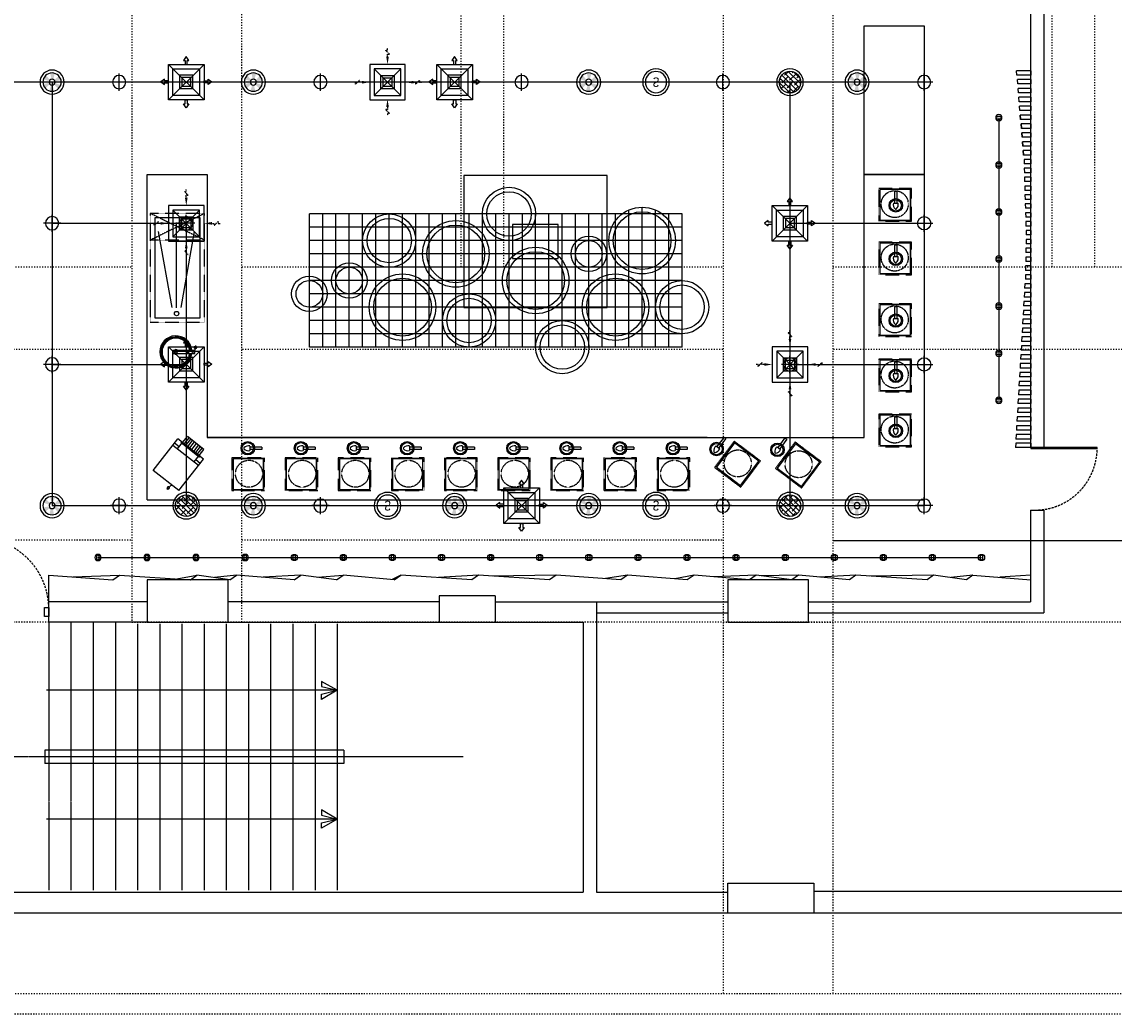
# Model space of a CAD drawing. Header units: millimetres. Extents: x -25505 to 36602, y -611 to 31787.
# Tile 18 of 21: x 7926 to 20235, y -611 to 10567. Entities that reach past the tile are written whole.
import ezdxf
from ezdxf.enums import TextEntityAlignment as Align

# ---------------------------------------------------------------- set-up
doc = ezdxf.new("R2010")
doc.units = ezdxf.units.MM
doc.header["$MEASUREMENT"] = 0
for name, pattern in [('HIDDEN2', [4.7625, 3.175, -1.5875]), ('I-FP_00$0$DASHED2', [0.375, 0.25, -0.125]), ('I-FP_00$0$HIDDEN', [0.375, 0.25, -0.125]), ('I-XP _GROUND FLOOR$0$ACAD_ISO03W100', [30, 12, -18])]:
    doc.linetypes.add(name, pattern=pattern)
for name, color, linetype in [('AL_Arch - Furnitures - Equipa', 253, 'Continuous'), ('Al_Elec - Smoke Detector', 4, 'Continuous'), ('Al_Elec - Speaker', 2, 'Continuous'), ('Mech - Ceiling Sprinkler', 2, 'Continuous'), ('Mech - Exhaust Grill', 10, 'Continuous'), ('Mech - HVAC - Ceiling Diffuser', 1, 'Continuous'), ('Struc - Beams', 2, 'I-XP _GROUND FLOOR$0$ACAD_ISO03W100'), ('Struc - Ceiling Gridlines', 252, 'Continuous'), ('Struc - Door', 2, 'Continuous'), ('Struc - Elevation - RCC', 6, 'Continuous'), ('Struc - Partition', 4, 'Continuous'), ('Struc - Stairs', 253, 'Continuous'), ('Struc - Walls', 253, 'Continuous')]:
    doc.layers.add(name, color=color, linetype=linetype)
doc.layers.add('Al_Struc -Window & Dotted', color=253, linetype='Continuous', lineweight=13)
doc.layers.get('0').off()
doc.styles.add('I-CP14$0$NOTES', font='romans.shx', dxfattribs={"width": 0.8})
doc.styles.add('NOTES', font='romans.shx', dxfattribs={"width": 0.8})
doc.styles.get("Standard").update_dxf_attribs({"font": 'arial.ttf'})

# ---------------------------------------------------------------- blocks, each defined once
blk = doc.blocks.new('I-XP _GROUND FLOOR')
at = {"layer": 'Struc - Beams'}
for p, q in [((32641, 25747), (32635, 13327)), ((33875, 13327), (33880, 25747)), ((39301, 25747), (39301, 9145)), ((40540, 9145), (40540, 25747)), ((36346, 17331, 8270981), (36346, 21697, 8270981)), ((36827, 17331, 8270981), (36827, 21697, 8270981)), ((43006, 17331, 8270981), (43006, 21697, 8270981)), ((43487, 17331, 8270981), (43487, 21697, 8270981)), ((27216, 17330), (32636, 17330)), ((32636, 16400), (27216, 16400)), ((33875, 14257), (39301, 14257)), ((32153, 13327), (23701, 13327)), ((60071, 13327), (32153, 13327)), ((32635, 13327), (33875, 13327)), ((39301, 13327), (40540, 13327)), ((4952, 9145), (46838, 9145)), ((46838, 8913), (4988, 8913))]:
    blk.add_line(p, q, dxfattribs=at)
at = {"layer": 'Struc - Beams', "linetype": 'ByBlock'}
blk.add_line((40540, 14250), (45955, 14250), dxfattribs=at)
at = {"layer": 'Struc - Beams', "elevation": 8270981}
for points in [[(33876, 17331), (39296, 17331)], [(40536, 17331), (45956, 17331)], [(39296, 16401), (33876, 16401)], [(45956, 16401), (40536, 16401)]]:
    blk.add_lwpolyline(points, dxfattribs=at)
at = {"layer": 'Struc - Beams'}
blk.add_lwpolyline([(27215, 14257), (32635, 14257)], dxfattribs=at)
at = {"layer": 'Struc - Elevation - RCC'}
for p, q in [((36731, 13627), (36101, 13627)), ((36101, 13627), (36101, 13327)), ((36731, 13627), (36731, 13327)), ((36101, 13327), (36731, 13327)), ((39351, 10056), (39351, 10387)), ((39351, 10387), (40321, 10387)), ((40321, 10387), (40321, 10056)), ((39351, 10056), (40321, 10056))]:
    blk.add_line(p, q, dxfattribs=at)
for points in [[(32811, 13807), (32811, 13327), (33721, 13327), (33721, 13807)], [(39351, 13327), (40261, 13327), (40261, 13807), (39351, 13807)]]:
    blk.add_lwpolyline(points, close=True, dxfattribs=at)
at = {"layer": 'Struc - Walls'}
for p, q in [((42764, 25444), (42764, 15296)), ((42914, 25444), (42914, 15296)), ((42764, 15296), (42914, 15296)), ((42764, 15296), (42914, 15296)), ((42764, 14590), (42764, 13557)), ((42764, 14590), (42914, 14590)), ((42914, 14590), (42914, 13432)), ((32811, 13557), (31701, 13557)), ((31701, 13327), (31701, 13557)), ((36101, 13557), (33721, 13557)), ((36101, 13557), (33721, 13557)), ((36731, 13557), (37871, 13557)), ((36731, 13557), (37871, 13557)), ((37871, 13557), (37871, 10286)), ((37871, 13557), (37871, 10286)), ((37871, 13557), (39351, 13557)), ((40261, 13557), (42764, 13557)), ((37871, 13432), (39351, 13432)), ((40261, 13432), (42914, 13432)), ((32811, 13327), (31701, 13327)), ((33721, 13327), (36101, 13327)), ((33721, 13327), (36101, 13327)), ((36731, 13327), (37721, 13327)), ((36731, 13327), (37721, 13327)), ((37721, 13327), (37721, 10286)), ((37721, 13327), (37721, 10286)), ((30041, 10286), (37721, 10286)), ((30041, 10286), (37721, 10286)), ((37871, 10286), (39351, 10286)), ((37871, 10286), (39351, 10286)), ((40321, 10297), (46101, 10297)), ((40321, 10297), (46101, 10297)), ((30041, 10056), (46101, 10056)), ((30041, 10056), (46101, 10056))]:
    blk.add_line(p, q, dxfattribs=at)
blk = doc.blocks.new('I-FP_00$0$A$C0AC26443-flat-1')
at = {"color": 1, "ltscale": 0.05}
for p, q in [((540, 0), (89, 0)), ((89, 0), (89, -368)), ((149, 0), (149, -65)), ((180, 0), (180, -368)), ((540, 0), (540, -368)), ((0, -65), (0, -303)), ((89, -65), (0, -65)), ((102, -90), (0, -90)), ((102, -116), (0, -116)), ((180, -65), (89, -65)), ((102, -50), (102, -318)), ((595, -100), (593, -124)), ((593, -121), (603, -122)), ((594, -113), (612, -115)), ((595, -104), (605, -106)), ((102, -141), (0, -141)), ((102, -202), (0, -202)), ((102, -227), (0, -227)), ((102, -172), (1, -172)), ((102, -252), (0, -252)), ((102, -278), (0, -278)), ((89, -303), (0, -303)), ((180, -303), (89, -303)), ((540, -368), (89, -368)), ((149, -303), (149, -368))]:
    blk.add_line(p, q, dxfattribs=at)
for centre, major_axis, start_param, end_param in [((576, -66), (0, -44.7), -0.927742, -0.009879), ((583, -111), (5.43, 5.43), 1.666448, 2.252421), ((583, -111), (5.43, 5.43), 2.252421, 2.838393), ((589, -108), (10.1, 10.1), 2.838393, 3.265293), ((588, -115), (10.1, -10.1), 2.810345, 3.237244), ((593, -103), (14.9, 14.9), 3.265293, 3.570259), ((591, -121), (14.9, -14.9), 2.505378, 2.810345), ((596, -94), (21.7, -21.7), 5.141056, 5.394013), ((592, -131), (21.7, -21.7), 2.252421, 2.505378)]:
    blk.add_ellipse(centre, major_axis=major_axis, ratio=1, start_param=start_param, end_param=end_param, dxfattribs=at)
blk = doc.blocks.new('I-FP_00$0$HJ-flat-5')
at = {"color": 1, "ltscale": 0.2}
for p, q in [((6593, 113958), (6593, 113824)), ((6593, 113958), (6619, 113958)), ((6619, 113958), (6619, 113824)), ((6581, 113824), (6632, 113824))]:
    blk.add_line(p, q, dxfattribs=at)
for radius in [76.2, 63.5]:
    blk.add_circle((6606, 113799), radius, dxfattribs=at)
for centre, radius, start, end in [((6645, 113807), 67.1, 165.277, 229.0608), ((6606, 113765), 9.87, 242.236, 297.027), ((6567, 113807), 67.1, 310.8629, 14.723)]:
    blk.add_arc(centre, radius, start, end, dxfattribs=at)
blk = doc.blocks.new('I-FP_00$0$HJ-flat-6')
at = {"color": 1, "ltscale": 0.2}
for p, q in [((6593, 113958), (6593, 113824)), ((6593, 113958), (6619, 113958)), ((6619, 113958), (6619, 113824)), ((6581, 113824), (6632, 113824))]:
    blk.add_line(p, q, dxfattribs=at)
for radius in [76.2, 63.5]:
    blk.add_circle((6606, 113799), radius, dxfattribs=at)
for centre, radius, start, end in [((6645, 113807), 67.1, 165.277, 229.0608), ((6606, 113765), 9.87, 242.236, 297.027), ((6567, 113807), 67.1, 310.8629, 14.723)]:
    blk.add_arc(centre, radius, start, end, dxfattribs=at)
blk = doc.blocks.new('I-FP_00$0$HJ-flat-7')
at = {"color": 1, "ltscale": 0.2}
for p, q in [((6593, 113958), (6593, 113824)), ((6593, 113958), (6619, 113958)), ((6619, 113958), (6619, 113824)), ((6581, 113824), (6632, 113824))]:
    blk.add_line(p, q, dxfattribs=at)
for radius in [76.2, 63.5]:
    blk.add_circle((6606, 113799), radius, dxfattribs=at)
for centre, radius, start, end in [((6645, 113807), 67.1, 165.277, 229.0608), ((6606, 113765), 9.87, 242.236, 297.027), ((6567, 113807), 67.1, 310.8629, 14.723)]:
    blk.add_arc(centre, radius, start, end, dxfattribs=at)
blk = doc.blocks.new('I-FP_00$0$HJ-flat-8')
at = {"color": 1, "ltscale": 0.2}
for p, q in [((6593, 113958), (6593, 113824)), ((6593, 113958), (6619, 113958)), ((6619, 113958), (6619, 113824)), ((6581, 113824), (6632, 113824))]:
    blk.add_line(p, q, dxfattribs=at)
for radius in [76.2, 63.5]:
    blk.add_circle((6606, 113799), radius, dxfattribs=at)
for centre, radius, start, end in [((6645, 113807), 67.1, 165.277, 229.0608), ((6606, 113765), 9.87, 242.236, 297.027), ((6567, 113807), 67.1, 310.8629, 14.723)]:
    blk.add_arc(centre, radius, start, end, dxfattribs=at)
blk = doc.blocks.new('I-FP_00$0$HJ-flat-9')
at = {"color": 1, "ltscale": 0.2}
for p, q in [((6593, 113958), (6593, 113824)), ((6593, 113958), (6619, 113958)), ((6619, 113958), (6619, 113824)), ((6581, 113824), (6632, 113824))]:
    blk.add_line(p, q, dxfattribs=at)
for radius in [76.2, 63.5]:
    blk.add_circle((6606, 113799), radius, dxfattribs=at)
for centre, radius, start, end in [((6645, 113807), 67.1, 165.277, 229.0608), ((6606, 113765), 9.87, 242.236, 297.027), ((6567, 113807), 67.1, 310.8629, 14.723)]:
    blk.add_arc(centre, radius, start, end, dxfattribs=at)
blk = doc.blocks.new('I-FP_00$0$HJ-flat-10')
at = {"color": 1, "ltscale": 0.2}
for p, q in [((6593, 113958), (6593, 113824)), ((6593, 113958), (6619, 113958)), ((6619, 113958), (6619, 113824)), ((6581, 113824), (6632, 113824))]:
    blk.add_line(p, q, dxfattribs=at)
for radius in [76.2, 63.5]:
    blk.add_circle((6606, 113799), radius, dxfattribs=at)
for centre, radius, start, end in [((6645, 113807), 67.1, 165.277, 229.0608), ((6606, 113765), 9.87, 242.236, 297.027), ((6567, 113807), 67.1, 310.8629, 14.723)]:
    blk.add_arc(centre, radius, start, end, dxfattribs=at)
blk = doc.blocks.new('ovalcut')
at = {"ltscale": 0.1}
blk.add_lwpolyline([(23, 32), (-25, 32, 1), (-25, -32), (23, -32, 1)], format="xyb", close=True, dxfattribs=at)
blk.add_ellipse((0, 0), major_axis=(-50.8, 50.8), ratio=1, start_param=3.926991, end_param=10.210176, dxfattribs=at)
blk = doc.blocks.new('2 x 26w Recessed')
for p, q in [((97, 0), (-97, 0)), ((0, 97), (0, -97))]:
    blk.add_line(p, q)
blk.add_circle((0, 0), 75)
at = {"style": 'NOTES', "width": 0.8}
blk.add_attdef('DATA', (-97, 148), '', height=115, dxfattribs=at)
blk = doc.blocks.new('SPRINKLER')
h = blk.add_hatch(color=256)
h.paths.add_polyline_path([(0.52, 0.89, 0.131652), (0, 1.03), (0, 0.33, -0.131652), (0.17, 0.29)])
h.paths.add_polyline_path([(-0.52, 0.89, 0.131652), (-0.89, 0.52), (-0.29, 0.17, -0.131652), (-0.17, 0.29)])
h.paths.add_polyline_path([(-0.29, -0.17, -0.131652), (-0.33, 0), (-1.03, 0, 0.131652), (-0.89, -0.52)])
h.paths.add_polyline_path([(0, -0.33, -0.131652), (-0.17, -0.29), (-0.52, -0.89, 0.131652), (0, -1.03)])
h.paths.add_polyline_path([(0.89, -0.52), (0.29, -0.17, -0.131652), (0.17, -0.29), (0.52, -0.89, 0.131652)])
h.paths.add_polyline_path([(0.89, 0.52), (0.29, 0.17, -0.131652), (0.33, 0), (1.03, 0, 0.131652)])
for radius in [1.36, 0.334]:
    blk.add_circle((0, 0), radius)
at = {"color": 1}
blk.add_circle((0, 0), 1.03, dxfattribs=at)
blk = doc.blocks.new('6w Pa Speaker')
at = {"ltscale": 2}
h = blk.add_hatch(dxfattribs=at)
h.set_pattern_fill('ANSI38', color=251, scale=12.49581, style=0)
h.set_pattern_definition([(45, (-84655.87, -6808.71), (-28.053894, 28.053894), []), (135, (-84655.87, -6808.71), (-84.161683, 28.053894), [99.185495, -59.5113])])
h.paths.add_polyline_path([(122, 0, 1), (-122, 0, 1)])
at = {"color": 1}
blk.add_lwpolyline([(-122, 0, 1), (122, 0, 1)], format="xyb", close=True, dxfattribs=at)
at = {"color": 2}
blk.add_circle((0, 0), 150, dxfattribs=at)
blk = doc.blocks.new('smoke detector')
blk.add_circle((0, 0), 150)
at = {"color": 1}
blk.add_circle((0, 0), 120, dxfattribs=at)
at = {"color": 1, "style": 'I-CP14$0$NOTES', "width": 0.8}
blk.add_text('S', height=100, dxfattribs=at).set_placement((0, 0), align=Align.MIDDLE_CENTER)
blk = doc.blocks.new('EXH GRILLE')
at = {"layer": 'Mech - Exhaust Grill', "color": 1}
for p, q in [((200, 200), (-200, -200)), ((-200, 200), (200, -200))]:
    blk.add_line(p, q, dxfattribs=at)
for points in [[(12, 245), (30, 245), (0, 288), (0, 288), (-30, 245), (-12, 245), (-12, 245), (-12, 200), (12, 200), (12, 245)], [(-245, 15), (-245, 34), (-288, 4), (-288, 4), (-245, -27), (-245, -8), (-245, -8), (-200, -8), (-200, 15), (-245, 15)], [(245, 15), (245, 34), (288, 4), (288, 4), (245, -27), (245, -8), (245, -8), (200, -8), (200, 15), (245, 15)], [(12, -245), (30, -245), (0, -288), (0, -288), (-30, -245), (-12, -245), (-12, -245), (-12, -200), (12, -200), (12, -245)]]:
    blk.add_lwpolyline(points, dxfattribs=at)
for points in [[(-200, 200), (200, 200), (200, -200), (-200, -200)], [(-150, 150), (150, 150), (150, -150), (-150, -150)], [(-75, -71), (75, -71), (75, 79), (-75, 79)], [(-50, -46), (50, -46), (50, 54), (-50, 54)]]:
    blk.add_lwpolyline(points, close=True, dxfattribs=at)
blk = doc.blocks.new('200x100 EX Grille')
at = {"color": 251, "linetype": 'HIDDEN2'}
for p, q in [((0, 360), (0, 382)), ((-21, 316), (21, 360)), ((0, 316), (-21, 316)), ((21, 360), (0, 360)), ((-351, 21), (-351, 0)), ((-308, -21), (-351, 21)), ((316, 0), (316, 21)), ((316, 21), (360, -21)), ((360, -21), (360, 0)), ((360, 0), (382, 0)), ((-351, 0), (-373, 0)), ((-308, 0), (-308, -21)), ((21, -316), (-21, -360)), ((-21, -360), (0, -360)), ((0, -316), (21, -316)), ((0, -360), (0, -382))]:
    blk.add_line(p, q, dxfattribs=at)
at = {"color": 1}
for p, q in [((-150, 150), (150, -150)), ((150, 150), (-150, -150))]:
    blk.add_line(p, q, dxfattribs=at)
at = {"color": 251, "linetype": 'HIDDEN2'}
for points in [[(0, 289), (0, 316)], [(289, 0), (316, 0)], [(-280, 0), (-308, 0)], [(0, -289), (0, -316)]]:
    blk.add_lwpolyline(points, dxfattribs=at)
at = {"color": 1}
for points in [[(-200, 200), (200, 200), (200, -200), (-200, -200)], [(-150, 150), (150, 150), (150, -150), (-150, -150)], [(-75, -75), (75, -75), (75, 75), (-75, 75)], [(-50, -50), (50, -50), (50, 50), (-50, 50)]]:
    blk.add_lwpolyline(points, close=True, dxfattribs=at)
at = {"color": 251, "linetype": 'HIDDEN2'}
for points in [[(15, 289), (0, 200), (-15, 289)], [(-280, 15), (-191, 0), (-280, -15)], [(289, -15), (200, 0), (289, 15)], [(-15, -289), (0, -200), (15, -289)]]:
    blk.add_solid(points, dxfattribs=at)
blk = doc.blocks.new('ANNO_DATUM')
h = blk.add_hatch(color=256)
edge = h.paths.add_edge_path()
edge.add_arc((0, 0), 1.15, 180, 270)
edge.add_line((0, -1.15), (0, 0))
edge.add_line((0, 0), (-1.15, 0))
edge = h.paths.add_edge_path()
edge.add_arc((0, 0), 1.15, 0, 90)
edge.add_line((0, 1.15), (0, 0))
edge.add_line((0, 0), (1.15, 0))
for p, q in [((1.55, 0), (-1.55, 0)), ((0, 1.55), (0, -1.55))]:
    blk.add_line(p, q)
blk.add_circle((0, 0), 1.15)
at = {"lineweight": 30, "width": 0.8, "flags": 104}
blk.add_attdef('LEVEL', text='', height=2.3, dxfattribs=at).set_placement((2.61, 0), align=Align.MIDDLE_LEFT)

msp = doc.modelspace()

# ---------------------------------------------------------------- linework, layer by layer
at = {"layer": 'AL_Arch - Furnitures - Equipa'}
for p, q in [((9340, 5883), (9340, 8849)), ((9340, 8849), (10015, 8849)), ((17418, 8849), (18093, 8849)), ((18093, 8849), (18093, 5183)), ((9934, 8358), (9424, 8358)), ((9424, 8358), (9424, 7233)), ((9670, 7346), (9670, 8305)), ((9934, 7233), (9934, 8358)), ((9621, 7350), (9468, 8206)), ((9720, 7350), (9873, 8206)), ((9424, 7233), (9934, 7233)), ((9871, 6904), (9895, 6902)), ((9875, 6904), (9876, 6914)), ((9883, 6903), (9885, 6921)), ((9891, 6902), (9892, 6912)), ((9629, 6830), (9629, 6868)), ((9629, 6868), (9874, 6868)), ((9629, 6830), (9874, 6830)), ((9795, 6830), (9795, 6868)), ((9809, 6830), (9809, 6868)), ((9340, 5183), (9340, 5883)), ((15650, 5883), (10015, 5883)), ((9340, 5183), (18093, 5183))]:
    msp.add_line(p, q, dxfattribs=at)
at = {"layer": 'AL_Arch - Furnitures - Equipa', "linetype": 'I-FP_00$0$HIDDEN'}
for p, q in [((9374, 8408), (9374, 7183)), ((9984, 8408), (9374, 8108)), ((9984, 8108), (9374, 8408)), ((9984, 8408), (9374, 8408)), ((9984, 7183), (9984, 8408)), ((9984, 8108), (9374, 8108)), ((9374, 7183), (9984, 7183))]:
    msp.add_line(p, q, dxfattribs=at)
at = {"layer": 'AL_Arch - Furnitures - Equipa'}
for points in [[(17418, 8849), (17418, 10522), (18093, 10522), (18093, 8849), (17418, 8849)], [(10015, 8849), (10015, 5883), (17418, 5883), (17418, 8849)]]:
    msp.add_lwpolyline(points, dxfattribs=at)
for points in [[(12905, 7350), (14520, 7350), (14520, 8835), (12905, 8835)], [(17938, 8677), (17595, 8677), (17595, 8334), (17938, 8334)], [(13455, 7900), (13970, 7900), (13970, 8285), (13455, 8285)], [(17938, 8074), (17595, 8074), (17595, 7731), (17938, 7731)], [(17938, 7379), (17595, 7379), (17595, 7036), (17938, 7036)], [(17938, 6756), (17595, 6756), (17595, 6413), (17938, 6413)], [(17938, 6137), (17595, 6137), (17595, 5794), (17938, 5794)], [(16232, 5618), (15957, 5824), (15752, 5549), (16026, 5343)], [(16917, 5608), (16643, 5814), (16437, 5540), (16712, 5334)], [(10649, 5300), (10649, 5643), (10306, 5643), (10306, 5300)], [(11248, 5300), (11248, 5643), (10905, 5643), (10905, 5300)], [(11846, 5300), (11846, 5643), (11504, 5643), (11504, 5300)], [(12445, 5300), (12445, 5643), (12102, 5643), (12102, 5300)], [(13044, 5300), (13044, 5643), (12701, 5643), (12701, 5300)], [(13643, 5300), (13643, 5643), (13300, 5643), (13300, 5300)], [(14242, 5300), (14242, 5643), (13899, 5643), (13899, 5300)], [(14841, 5300), (14841, 5643), (14498, 5643), (14498, 5300)], [(15440, 5300), (15440, 5643), (15097, 5643), (15097, 5300)]]:
    msp.add_lwpolyline(points, close=True, dxfattribs=at)
at = {"layer": 'AL_Arch - Furnitures - Equipa', "linetype": 'I-FP_00$0$DASHED2'}
for points in [[(17950, 8689), (17582, 8689), (17582, 8321), (17950, 8321)], [(17950, 8087), (17582, 8087), (17582, 7718), (17950, 7718)], [(17950, 7392), (17582, 7392), (17582, 7023), (17950, 7023)], [(17950, 6769), (17582, 6769), (17582, 6401), (17950, 6401)], [(17950, 6149), (17582, 6149), (17582, 5781), (17950, 5781)], [(16249, 5621), (15954, 5842), (15733, 5548), (16027, 5326)], [(16934, 5612), (16640, 5833), (16419, 5538), (16713, 5317)], [(10662, 5289), (10662, 5657), (10293, 5657), (10293, 5289)], [(11260, 5289), (11260, 5657), (10892, 5657), (10892, 5289)], [(11859, 5289), (11859, 5657), (11491, 5657), (11491, 5289)], [(12458, 5289), (12458, 5657), (12090, 5657), (12090, 5289)], [(13057, 5289), (13057, 5657), (12689, 5657), (12689, 5289)], [(13656, 5289), (13656, 5657), (13288, 5657), (13288, 5289)], [(14255, 5289), (14255, 5657), (13886, 5657), (13886, 5289)], [(14854, 5289), (14854, 5657), (14485, 5657), (14485, 5289)], [(15452, 5289), (15452, 5657), (15084, 5657), (15084, 5289)]]:
    msp.add_lwpolyline(points, close=True, dxfattribs=at)
at = {"layer": 'AL_Arch - Furnitures - Equipa'}
msp.add_lwpolyline([(9895, 6902, -0.063324), (9893, 6894, -0.07639), (9890, 6889, -0.107132), (9885, 6885, -0.14755), (9881, 6884, -0.14755), (9877, 6886, -0.107132), (9873, 6890, -0.07639), (9871, 6896, -0.063324), (9871, 6904, -0.063324)], format="xyb", dxfattribs=at)
at = {"layer": 'AL_Arch - Furnitures - Equipa', "linetype": 'I-FP_00$0$DASHED2'}
for centre in [(17762, 8514), (17762, 7911), (17762, 7216), (17762, 6594), (17762, 5974), (15993, 5593), (16679, 5584), (10486, 5477), (11085, 5477), (11684, 5477), (12283, 5477), (12881, 5477), (13480, 5477), (14079, 5477), (14678, 5477), (15277, 5477)]:
    msp.add_circle(centre, 152, dxfattribs=at)
at = {"layer": 'AL_Arch - Furnitures - Equipa', "linetype": 'Continuous'}
msp.add_circle((9670, 7281), 25, dxfattribs=at)
at = {"layer": 'AL_Arch - Furnitures - Equipa'}
for centre, radius in [((9662, 6849), 12.7), ((9851, 6849), 5.58)]:
    msp.add_circle(centre, radius, dxfattribs=at)
for centre, radius, start, end in [((9662, 6849), 181, 5.9732, 354.0278), ((9662, 6849), 168, 6.4258, 353.5752), ((9662, 6849), 156, 6.9528, 353.0482), ((9662, 6849), 25.4, 47.8502, 132.1507), ((9662, 6849), 25.4, 227.8502, 312.1507), ((9836, 6884), 44.7, 306.8525, 359.4422), ((9662, 6849), 213, 354.9218, 5.0792)]:
    msp.add_arc(centre, radius, start, end, dxfattribs=at)
at = {"layer": 'Al_Elec - Speaker'}
for centre, radius in [((13416, 8403), 300), ((12066, 8103), 300), ((14916, 8103), 375), ((12816, 7953), 375), ((14316, 7953), 200), ((13716, 7653), 375), ((11616, 7653), 200), ((11166, 7503), 200), ((12216, 7353), 375), ((14616, 7353), 375), ((15366, 7353), 300), ((12966, 7203), 300), ((14016, 6903), 300)]:
    msp.add_circle(centre, radius, dxfattribs=at)
at = {"layer": 'Al_Elec - Speaker', "color": 1}
for centre, radius in [((13416, 8403), 250), ((14916, 8103), 325), ((12066, 8103), 250), ((12816, 7953), 325), ((14316, 7953), 150), ((13716, 7653), 325), ((11616, 7653), 150), ((11166, 7503), 150), ((12216, 7353), 325), ((14616, 7353), 325), ((15366, 7353), 250), ((12966, 7203), 250), ((14016, 6903), 250)]:
    msp.add_circle(centre, radius, dxfattribs=at)
at = {"layer": 'Al_Struc -Window & Dotted', "lineweight": 25}
for p, q in [((11303, 3138), (11303, 3080)), ((11480, 3037), (11303, 3138)), ((11303, 3080), (11480, 3037)), ((11480, 3037), (8203, 3037)), ((11303, 2993), (11480, 3037)), ((11480, 3037), (11303, 2935)), ((11303, 2935), (11303, 2993)), ((8185, 2362), (8185, 2212)), ((11555, 2362), (8185, 2362)), ((11555, 2362), (11555, 2212)), ((12901, 2287), (8151, 2287)), ((11555, 2212), (8185, 2212)), ((11303, 1689), (11303, 1631)), ((11480, 1587), (11303, 1689)), ((11303, 1631), (11480, 1587)), ((11480, 1587), (8203, 1587)), ((11303, 1544), (11480, 1587)), ((11480, 1587), (11303, 1485)), ((11303, 1485), (11303, 1544))]:
    msp.add_line(p, q, dxfattribs=at)
at = {"layer": 'Al_Struc -Window & Dotted', "linetype": 'I-FP_00$0$HIDDEN', "lineweight": 25, "ltscale": 15}
msp.add_line((8230, 2287), (6568, 2287), dxfattribs=at)
at = {"layer": 'Struc - Ceiling Gridlines'}
for p, q in [((18094, 9888), (709, 9888)), ((8267, 9888), (8267, 5117)), ((16582, 9888), (16582, 5117)), ((18093, 9888), (18094, 5117)), ((18935, 9487), (18935, 6303)), ((11166, 6903), (11166, 8403)), ((15366, 8403), (11166, 8403)), ((11316, 6903), (11316, 8403)), ((11466, 6903), (11466, 8403)), ((11616, 6903), (11616, 8403)), ((11766, 6903), (11766, 8403)), ((11916, 6903), (11916, 8403)), ((12066, 6903), (12066, 8403)), ((12216, 6903), (12216, 8403)), ((12366, 6903), (12366, 8403)), ((12366, 6903), (12366, 8403)), ((12516, 6903), (12516, 8403)), ((12666, 6903), (12666, 8403)), ((12816, 6903), (12816, 8403)), ((12966, 6903), (12966, 8403)), ((13116, 6903), (13116, 8403)), ((13266, 6903), (13266, 8403)), ((13416, 6903), (13416, 8403)), ((13566, 6903), (13566, 8403)), ((13716, 6903), (13716, 8403)), ((13866, 6903), (13866, 8403)), ((14016, 6903), (14016, 8403)), ((14166, 6903), (14166, 8403)), ((14316, 6903), (14316, 8403)), ((14466, 6903), (14466, 8403)), ((14616, 6903), (14616, 8403)), ((14766, 6903), (14766, 8446)), ((14916, 6903), (14916, 8478)), ((15066, 6903), (15066, 8446)), ((15216, 6903), (15216, 8403)), ((15366, 6903), (15366, 8403)), ((8267, 8298), (9779, 8298)), ((9779, 8298), (9779, 5117)), ((15366, 8253), (11166, 8253)), ((16582, 8298), (18094, 8298)), ((15366, 8103), (11166, 8103)), ((15366, 7953), (11166, 7953)), ((15366, 7803), (11166, 7803)), ((15366, 7653), (11166, 7653)), ((15366, 7503), (11166, 7503)), ((15366, 7353), (11166, 7353)), ((15366, 7203), (11166, 7203)), ((15366, 7053), (11166, 7053)), ((15366, 6903), (11166, 6903)), ((8267, 6708), (9779, 6708)), ((16582, 6708), (18094, 6708)), ((8267, 5117), (18094, 5117)), ((8783, 4533), (18740, 4533))]:
    msp.add_line(p, q, dxfattribs=at)
at = {"layer": 'Struc - Door'}
msp.add_lwpolyline([(20044, 5760), (20044, 5772), (19294, 5772), (19294, 5760), (20044, 5760)], dxfattribs=at)
at = {"layer": 'Struc - Door', "elevation": 0}
msp.add_lwpolyline([(8180, 3968), (8230, 3968), (8230, 3868), (8180, 3868)], close=True, dxfattribs=at)
at = {"layer": 'Struc - Door', "color": 252, "linetype": 'I-FP_00$0$HIDDEN', "ltscale": 100}
for centre, radius, start, end in [((19343, 5767), 700, 270.0021, 359.4864), ((7427, 3951), 803, 1.2509, 90.6562)]:
    msp.add_arc(centre, radius, start, end, dxfattribs=at)
at = {"layer": 'Struc - Partition'}
for p, q in [((19294, 10017), (19135, 10017)), ((19139, 9967), (19135, 10017)), ((19294, 10017), (19294, 9967)), ((19294, 9967), (19139, 9967)), ((19294, 9917), (19144, 9917)), ((19148, 9867), (19144, 9917)), ((19294, 9867), (19148, 9867)), ((19294, 9917), (19294, 9867)), ((19294, 9817), (19152, 9817)), ((19156, 9767), (19152, 9817)), ((19294, 9767), (19156, 9767)), ((19294, 9817), (19294, 9767)), ((19294, 9717), (19160, 9717)), ((19164, 9667), (19160, 9717)), ((19294, 9667), (19164, 9667)), ((19294, 9617), (19169, 9617)), ((19173, 9567), (19169, 9617)), ((19294, 9717), (19294, 9667)), ((19294, 9617), (19294, 9567)), ((19294, 9567), (19173, 9567)), ((19294, 9517), (19177, 9517)), ((19177, 9517), (19181, 9467)), ((19181, 9467), (19177, 9517)), ((19294, 9517), (19294, 9467)), ((19294, 9467), (19181, 9467)), ((19294, 9417), (19185, 9417)), ((19185, 9417), (19189, 9367)), ((19189, 9367), (19185, 9417)), ((19294, 9367), (19189, 9367)), ((19294, 9417), (19294, 9367)), ((19294, 9317), (19194, 9317)), ((19194, 9317), (19198, 9267)), ((19198, 9267), (19194, 9317)), ((19294, 9267), (19198, 9267)), ((19294, 9317), (19294, 9267)), ((19294, 9217), (19202, 9217)), ((19202, 9217), (19206, 9167)), ((19206, 9167), (19202, 9217)), ((19294, 9167), (19206, 9167)), ((19294, 9117), (19210, 9117)), ((19210, 9117), (19214, 9067)), ((19214, 9067), (19210, 9117)), ((19294, 9217), (19294, 9167)), ((19294, 9117), (19294, 9067)), ((19294, 9067), (19214, 9067)), ((19294, 9017), (19219, 9017)), ((19219, 9017), (19220, 8967)), ((19294, 9017), (19294, 8967)), ((19294, 8967), (19220, 8967)), ((19294, 8917), (19221, 8917)), ((19221, 8917), (19223, 8867)), ((19294, 8867), (19223, 8867)), ((19294, 8917), (19294, 8867)), ((19294, 8817), (19224, 8817)), ((19224, 8817), (19226, 8767)), ((19294, 8767), (19226, 8767)), ((19294, 8817), (19294, 8767)), ((19294, 8717), (19227, 8717)), ((19227, 8717), (19229, 8667)), ((19294, 8667), (19229, 8667)), ((19294, 8617), (19230, 8617)), ((19230, 8617), (19232, 8567)), ((19294, 8717), (19294, 8667)), ((19294, 8617), (19294, 8567)), ((19294, 8567), (19232, 8567)), ((19294, 8517), (19233, 8517)), ((19233, 8517), (19235, 8467)), ((19294, 8517), (19294, 8467)), ((19294, 8467), (19235, 8467)), ((19294, 8417), (19236, 8417)), ((19236, 8417), (19238, 8367)), ((19294, 8417), (19294, 8367)), ((19294, 8367), (19238, 8367)), ((19294, 8317), (19239, 8317)), ((19239, 8317), (19241, 8267)), ((19294, 8267), (19241, 8267)), ((19294, 8317), (19294, 8267)), ((19294, 8217), (19242, 8217)), ((19242, 8217), (19244, 8167)), ((19294, 8167), (19244, 8167)), ((19294, 8217), (19294, 8167)), ((19241, 8017), (19240, 7967)), ((19294, 8017), (19241, 8017)), ((19243, 8117), (19242, 8067)), ((19294, 8067), (19242, 8067)), ((19294, 8117), (19243, 8117)), ((19294, 8117), (19294, 8067)), ((19294, 8017), (19294, 7967)), ((19239, 7917), (19238, 7867)), ((19294, 7917), (19239, 7917)), ((19294, 7967), (19240, 7967)), ((19294, 7917), (19294, 7867)), ((19237, 7817), (19236, 7767)), ((19294, 7767), (19236, 7767)), ((19294, 7817), (19237, 7817)), ((19294, 7867), (19238, 7867)), ((19294, 7817), (19294, 7767)), ((19235, 7717), (19234, 7667)), ((19294, 7667), (19234, 7667)), ((19294, 7717), (19235, 7717)), ((19294, 7717), (19294, 7667)), ((19223, 7517), (19220, 7467)), ((19294, 7517), (19223, 7517)), ((19229, 7617), (19226, 7567)), ((19294, 7567), (19226, 7567)), ((19294, 7617), (19229, 7617)), ((19294, 7617), (19294, 7567)), ((19294, 7517), (19294, 7467)), ((19218, 7417), (19215, 7367)), ((19294, 7417), (19218, 7417)), ((19294, 7467), (19220, 7467)), ((19294, 7417), (19294, 7367)), ((19212, 7317), (19209, 7267)), ((19294, 7267), (19209, 7267)), ((19294, 7317), (19212, 7317)), ((19294, 7367), (19215, 7367)), ((19294, 7317), (19294, 7267)), ((19206, 7217), (19203, 7167)), ((19294, 7167), (19203, 7167)), ((19294, 7217), (19206, 7217)), ((19294, 7217), (19294, 7167)), ((19194, 7017), (19191, 6967)), ((19294, 7017), (19194, 7017)), ((19200, 7117), (19197, 7067)), ((19294, 7067), (19197, 7067)), ((19294, 7117), (19200, 7117)), ((19294, 7117), (19294, 7067)), ((19294, 7017), (19294, 6967)), ((19189, 6917), (19186, 6867)), ((19294, 6917), (19189, 6917)), ((19294, 6967), (19191, 6967)), ((19294, 6917), (19294, 6867)), ((19183, 6817), (19180, 6767)), ((19294, 6817), (19183, 6817)), ((19294, 6867), (19186, 6867)), ((19294, 6817), (19294, 6767)), ((19177, 6717), (19174, 6667)), ((19294, 6667), (19174, 6667)), ((19294, 6717), (19177, 6717)), ((19294, 6767), (19180, 6767)), ((19294, 6717), (19294, 6667)), ((19171, 6617), (19168, 6567)), ((19294, 6567), (19168, 6567)), ((19294, 6617), (19171, 6617)), ((19294, 6617), (19294, 6567)), ((19160, 6417), (19157, 6367)), ((19294, 6417), (19160, 6417)), ((19165, 6517), (19162, 6467)), ((19294, 6467), (19162, 6467)), ((19294, 6517), (19165, 6517)), ((19294, 6517), (19294, 6467)), ((19294, 6417), (19294, 6367)), ((19154, 6317), (19151, 6267)), ((19294, 6317), (19154, 6317)), ((19294, 6367), (19157, 6367)), ((19294, 6317), (19294, 6267)), ((19148, 6217), (19145, 6167)), ((19294, 6167), (19145, 6167)), ((19294, 6217), (19148, 6217)), ((19294, 6267), (19151, 6267)), ((19294, 6217), (19294, 6167)), ((19142, 6117), (19139, 6067)), ((19294, 6067), (19139, 6067)), ((19294, 6117), (19142, 6117)), ((19294, 6117), (19294, 6067)), ((19131, 5917), (19128, 5867)), ((19294, 5917), (19131, 5917)), ((19136, 6017), (19133, 5967)), ((19294, 5967), (19133, 5967)), ((19294, 6017), (19136, 6017)), ((19294, 6017), (19294, 5967)), ((19294, 5917), (19294, 5867)), ((19125, 5822), (19122, 5772)), ((19294, 5822), (19125, 5822)), ((19294, 5867), (19128, 5867)), ((19294, 5822), (19294, 5772)), ((19294, 5772), (19122, 5772)), ((8230, 4033), (8230, 4333)), ((8230, 4333), (8953, 4283)), ((8501, 4314), (9025, 4333)), ((8953, 4283), (9025, 4333)), ((9025, 4333), (9826, 4283)), ((9674, 4293), (9898, 4333)), ((9826, 4283), (9898, 4333)), ((10271, 4283), (9898, 4333)), ((10344, 4333), (10096, 4307)), ((10271, 4283), (10344, 4333)), ((10994, 4283), (10344, 4333)), ((11070, 4333), (10646, 4310)), ((10994, 4283), (11070, 4333)), ((11471, 4283), (11070, 4333)), ((11256, 4310), (11547, 4333)), ((11471, 4283), (11547, 4333)), ((12120, 4283), (11547, 4333)), ((12195, 4333), (12098, 4285)), ((12120, 4283), (12195, 4333)), ((12996, 4283), (12195, 4333)), ((13071, 4333), (12623, 4306)), ((13071, 4333), (12996, 4283)), ((13871, 4283), (13071, 4333)), ((13946, 4333), (13225, 4323)), ((13946, 4333), (13871, 4283)), ((14674, 4283), (13946, 4333)), ((14750, 4333), (14503, 4295)), ((14750, 4333), (14674, 4283)), ((15424, 4283), (14750, 4333)), ((15501, 4333), (15283, 4294)), ((15501, 4333), (15424, 4283)), ((16125, 4283), (15501, 4333)), ((16200, 4333), (15727, 4315)), ((16200, 4333), (16125, 4283)), ((16602, 4283), (16200, 4333)), ((16678, 4333), (16241, 4328)), ((16678, 4333), (16602, 4283)), ((17251, 4283), (16678, 4333)), ((17325, 4333), (16909, 4313)), ((17325, 4333), (17251, 4283)), ((18126, 4283), (17325, 4333)), ((18198, 4333), (17477, 4324)), ((18198, 4333), (18126, 4283)), ((18571, 4283), (18198, 4333)), ((18644, 4333), (18396, 4307)), ((18644, 4333), (18571, 4283)), ((18644, 4333), (19294, 4283)), ((19294, 4333), (18946, 4310)), ((9826, 4283), (9826, 4283)), ((16125, 4283), (16125, 4283)), ((16602, 4283), (16602, 4283))]:
    msp.add_line(p, q, dxfattribs=at)
at = {"layer": 'Struc - Stairs', "lineweight": 25}
for p, q in [((8230, 3803), (8230, 2287)), ((8480, 3803), (8480, 2287)), ((8730, 3803), (8730, 787)), ((8980, 3803), (8980, 787)), ((9230, 3787), (9230, 787)), ((9480, 3787), (9480, 787)), ((9730, 3787), (9730, 787)), ((9980, 3787), (9980, 787)), ((10230, 3787), (10230, 787)), ((10480, 3787), (10480, 787)), ((10730, 3787), (10730, 787)), ((10980, 3787), (10980, 787)), ((11230, 3787), (11230, 787)), ((11480, 3787), (11480, 787))]:
    msp.add_line(p, q, dxfattribs=at)
at = {"layer": 'Struc - Stairs', "linetype": 'I-FP_00$0$HIDDEN', "lineweight": 25, "ltscale": 15}
for p, q in [((8230, 2287), (8230, 787)), ((8480, 2287), (8480, 787))]:
    msp.add_line(p, q, dxfattribs=at)

# ---------------------------------------------------------------- block references
msp.add_blockref('I-XP _GROUND FLOOR', (-23471, -9524))
at = {"xscale": -65.21739130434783, "yscale": 65.21739130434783, "zscale": 65.21739130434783, "rotation": 180}
msp.add_blockref('ANNO_DATUM', (11459, 9058), dxfattribs=at)
at = {"layer": 'AL_Arch - Furnitures - Equipa'}
for name, p, rotation in [('I-FP_00$0$HJ-flat-10', (11169, -105300), 0.0004764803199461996), ('I-FP_00$0$HJ-flat-9', (11169, -105902), 0.0004764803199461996), ('I-FP_00$0$HJ-flat-10', (11169, -106597), 0.0004764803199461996), ('I-FP_00$0$HJ-flat-9', (11169, -107220), 0.0004764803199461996), ('I-FP_00$0$HJ-flat-10', (11169, -107839), 0.0004764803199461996), ('I-FP_00$0$A$C0AC26443-flat-1', (10029, 5710), 231.7380865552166), ('I-FP_00$0$HJ-flat-10', (-57857, -81281), 323.0989372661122), ('I-FP_00$0$HJ-flat-10', (-57171, -81290), 323.0989372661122), ('I-FP_00$0$HJ-flat-5', (-103327, 12369), 270.0004764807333), ('I-FP_00$0$HJ-flat-5', (-102728, 12369), 270.0004764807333), ('I-FP_00$0$HJ-flat-5', (-102130, 12369), 270.0004764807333), ('I-FP_00$0$HJ-flat-5', (-101531, 12369), 270.0004764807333), ('I-FP_00$0$HJ-flat-6', (-100932, 12369), 270.0004764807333), ('I-FP_00$0$HJ-flat-7', (-100333, 12369), 270.0004764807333), ('I-FP_00$0$HJ-flat-8', (-99734, 12369), 270.0004764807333), ('I-FP_00$0$HJ-flat-9', (-99135, 12369), 270.0004764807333), ('I-FP_00$0$HJ-flat-10', (-98536, 12369), 270.0004764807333)]:
    msp.add_blockref(name, p, dxfattribs=dict(at, rotation=rotation))
at = {"layer": 'Al_Elec - Smoke Detector', "xscale": -1, "rotation": 180}
for p in [(15072, 9888), (12047, 5117), (15072, 5117)]:
    msp.add_blockref('smoke detector', p, dxfattribs=at)
at = {"layer": 'Al_Elec - Speaker', "xscale": -1, "rotation": 180}
for p in [(9023, 9888), (11291, 9888), (13558, 9888), (15826, 9888), (18094, 9888), (8267, 8298), (9779, 8298), (8267, 6708), (16582, 6708), (9023, 5117), (11291, 5117), (15826, 5117), (18094, 5117)]:
    msp.add_blockref('2 x 26w Recessed', p, dxfattribs=at)
at = {"layer": 'Al_Elec - Speaker', "color": 61, "xscale": -1, "rotation": 180}
for p in [(16582, 9888), (9779, 5117), (16582, 5117)]:
    msp.add_blockref('6w Pa Speaker', p, dxfattribs=at)
at = {"layer": 'Al_Elec - Speaker', "color": 1, "xscale": 0.4868786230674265, "yscale": 0.4868786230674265, "zscale": 0.4868786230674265}
for p in [(18935, 9487), (18935, 8956), (18935, 8425), (18935, 7895), (18935, 7364), (18935, 6834), (18935, 6303)]:
    msp.add_blockref('ovalcut', p, dxfattribs=at)
at = {"layer": 'Al_Elec - Speaker', "rotation": 180}
for p in [(18094, 8298), (18094, 6708)]:
    msp.add_blockref('2 x 26w Recessed', p, dxfattribs=at)
at = {"layer": 'Al_Elec - Speaker', "color": 1, "xscale": 0.4868786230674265, "yscale": 0.4868786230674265, "zscale": 0.4868786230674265, "rotation": 270}
for p in [(8783, 4533), (9336, 4533), (9890, 4533), (10443, 4533), (10996, 4533), (11549, 4533), (12102, 4533), (12655, 4533), (13209, 4533), (13762, 4533), (14315, 4533), (14868, 4533), (15421, 4533), (15974, 4533), (16528, 4533), (17081, 4533), (17634, 4533), (18187, 4533), (18740, 4533)]:
    msp.add_blockref('ovalcut', p, dxfattribs=at)
at = {"layer": 'Mech - Ceiling Sprinkler', "linetype": 'Continuous', "xscale": -100, "yscale": 99.99999999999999, "zscale": 99.99999999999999, "rotation": 282.0001478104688}
for p in [(8267, 9888), (10535, 9888), (14314, 9888), (17338, 9888), (8267, 5117), (10535, 5117), (12803, 5117), (14314, 5117), (17338, 5117)]:
    msp.add_blockref('SPRINKLER', p, dxfattribs=at)
at = {"layer": 'Mech - Exhaust Grill', "color": 1}
for p in [(9779, 9887), (12803, 9887), (16581, 8297), (9779, 6708), (13558, 5117)]:
    msp.add_blockref('EXH GRILLE', p, dxfattribs=at)
at = {"layer": 'Mech - HVAC - Ceiling Diffuser', "linetype": 'Continuous', "lineweight": -3, "xscale": -1, "rotation": 270}
for p in [(12047, 9887), (9779, 8297), (16582, 6707)]:
    msp.add_blockref('200x100 EX Grille', p, dxfattribs=at)

doc.saveas('drawing.dxf')
